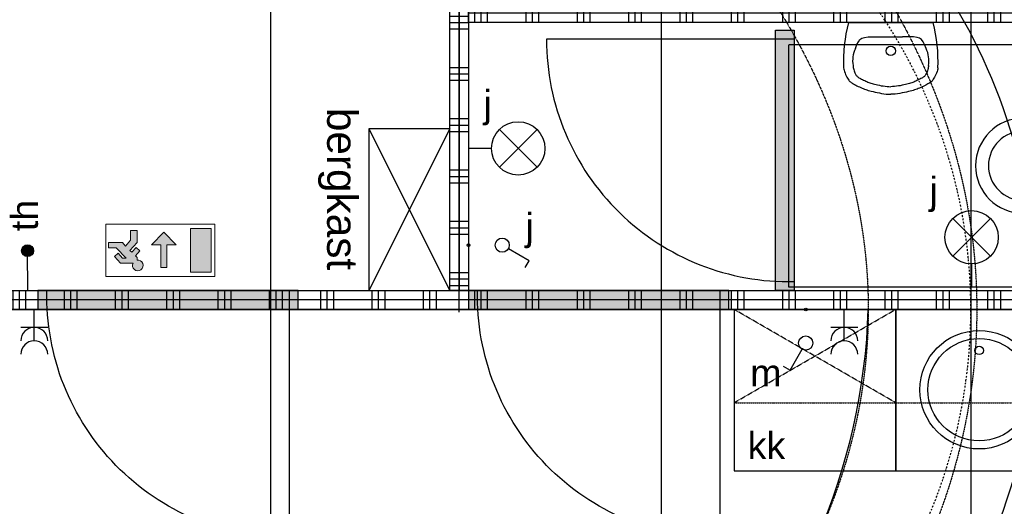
# Model space of a CAD drawing. Header units: metres. Extents: x 63115 to 703450, y -261936 to -53969.
# Tile 122 of 197: x 162500 to 166156, y -131142 to -129335. Entities that reach past the tile are written whole.
import ezdxf

# ---------------------------------------------------------------- set-up
doc = ezdxf.new("R2010")
doc.units = ezdxf.units.M
doc.linetypes.add('DASHDOT2', pattern=[12.7, 6.35, -3.175, 0, -3.175])
doc.linetypes.add('DASHED', pattern=[0.75, 0.5, -0.25])
doc.layers.get('0').update_dxf_attribs({"true_color": 0x83b7c5})
doc.layers.get('DEFPOINTS').update_dxf_attribs({"color": 6})
doc.layers.add('_00_GO', color=7, linetype='Continuous', true_color=0x36c9b3, transparency=0.8)
doc.layers.add('_00_VO', color=7, linetype='Continuous', true_color=0x3c40c3, transparency=0.8)
for name, color, linetype in [('_01-STRAMIENEN', 253, 'DASHDOT2'), ('_02-SECTION', 2, 'Continuous'), ('_02-section-thick', 3, 'Continuous'), ('_03-PROJECTION', 1, 'Continuous'), ('_04-HIDDEN', 7, 'DASHED'), ('_07-SYMBOLS', 8, 'Continuous'), ('_07Brandveiligheid', 8, 'Continuous'), ('_07Electra', 8, 'Continuous'), ('_07KeukenInrichting', 252, 'Continuous'), ('_09-HATCH', 7, 'Continuous'), ('_11-BLOCKS', 7, 'Continuous'), ('_13 natte ruimten', 253, 'Continuous'), ('_13-HUURDERS', 251, 'Continuous')]:
    doc.layers.add(name, color=color, linetype=linetype)
doc.layers.add('_01Hulplijnen', color=6, linetype='Continuous', plot=False)
doc.styles.add('NIO 1_50 klein', font='arial.ttf', dxfattribs={"height": 100})
pattern_1 = [(90, (1354.21, -1530.98), (-190.5, 1e-14), []), (90, (1330.4, -1530.98), (-190.5, 1e-14), []), (90, (1306.59, -1530.98), (-190.5, 1e-14), [])]

# ---------------------------------------------------------------- blocks, each defined once
blk = doc.blocks.new('*U244')
at = {"layer": '_01-STRAMIENEN'}
for points in [[(2500, 5487.4), (2500, -4768.6)], [(3950, 5487.4), (3950, -4768.6)], [(5100, 5487.4), (5100, -4768.6)], [(-7899.8, 0), (6883.2, 0)]]:
    blk.add_lwpolyline(points, dxfattribs=at)
blk.add_lwpolyline([(-5100, 0, 0.145418), (-4780.8, -1074.2, 0.10717), (-3648.9, -2193.2, 0.077335), (-2072, -2881.9, 0.064439), (0, -3150, 0.064439), (2072, -2881.9, 0.077335), (3648.9, -2193.2, 0.10717), (4780.8, -1074.2, 0.145418), (5100, 0, 0.145418), (4780.8, 1074.2, 0.10717), (3648.9, 2193.2, 0.077335), (2072, 2881.9, 0.064439), (0, 3150, 0.064439), (-2072, 2881.9, 0.077335), (-3648.9, 2193.2, 0.10717), (-4780.8, 1074.2, 0.145418)], format="xyb", close=True, dxfattribs=at)
at = {"layer": '_01Hulplijnen'}
for points in [[(2500, 5487.4), (2500, -4768.6)], [(3950, 5487.4), (3950, -4768.6)], [(5100, 5487.4), (5100, -4768.6)], [(-7899.8, 0), (6883.2, 0)]]:
    blk.add_lwpolyline(points, dxfattribs=at)
blk.add_lwpolyline([(-5350, 0, 0.145418), (-4990.3, -1210.7, 0.10717), (-3783, -2404.2, 0.077335), (-2135.6, -3123.6, 0.064439), (0, -3400, 0.064439), (2135.6, -3123.6, 0.077335), (3783, -2404.2, 0.10717), (4990.3, -1210.7, 0.145418), (5350, 0, 0.145418), (4990.3, 1210.7, 0.10717), (3783, 2404.2, 0.077335), (2135.6, 3123.6, 0.064439), (0, 3400, 0.064439), (-2135.6, 3123.6, 0.077335), (-3783, 2404.2, 0.10717), (-4990.3, 1210.7, 0.145418)], format="xyb", close=True, dxfattribs=at)
blk = doc.blocks.new('*U100')
at = {"layer": '_09-HATCH'}
h = blk.add_hatch(dxfattribs=at)
h.set_pattern_fill('PLAST', color=256, scale=30, angle=90, style=0)
h.set_pattern_definition(pattern_1)
h.paths.add_polyline_path([(-2463.8, 0), (744.1, 0), (744.1, 70), (-2463.8, 70)])
at = {"layer": '_01Hulplijnen'}
blk.add_line((-2463.8, 35), (744.1, 35), dxfattribs=at)
at = {"layer": '_02-SECTION'}
blk.add_lwpolyline([(-2463.8, 0), (744.1, 0), (744.1, 70), (-2463.8, 70)], close=True, dxfattribs=at)
blk = doc.blocks.new('door')
h = blk.add_hatch(color=255)
h.dxf.hatch_style = 1
h.paths.add_polyline_path([(45, 966.5), (45, 0), (-25, 0), (-25, 966.5)])
at = {"layer": '_03-PROJECTION'}
blk.add_lwpolyline([(45, 966.5), (45, 0), (-25, 0), (-25, 966.5)], close=True, dxfattribs=at)
at = {"layer": '_13 natte ruimten', "color": 1}
blk.add_lwpolyline([(45, 933.2), (-875, 933.2, 0.420738), (45, 33.4, 0)], format="xyb", dxfattribs=at)
blk = doc.blocks.new('*U63')
at = {"layer": '_09-HATCH'}
h = blk.add_hatch(dxfattribs=at)
h.set_pattern_fill('PLAST', color=256, scale=30, angle=90, style=0)
h.set_pattern_definition(pattern_1)
h.paths.add_polyline_path([(-3967.9, 0), (744.1, 0), (744.1, 70), (-3967.9, 70)])
at = {"layer": '_01Hulplijnen'}
blk.add_line((-3967.9, 35), (744.1, 35), dxfattribs=at)
at = {"layer": '_02-SECTION'}
blk.add_lwpolyline([(-3967.9, 0), (744.1, 0), (744.1, 70), (-3967.9, 70)], close=True, dxfattribs=at)
blk = doc.blocks.new('bidet-t01')
at = {"layer": '_11-BLOCKS', "color": 252}
for p, q in [((-176.4, 168.8), (-176.4, 329.6)), ((-128.6, 171.7), (-128.6, 329.6)), ((129.2, 329.6), (129.2, 171.8)), ((176.9, 329.6), (176.9, 168.9)), ((-140.5, 26.7), (-175.6, 162.5)), ((-102.5, 96.7), (-128.6, 171.7)), ((129.2, 171.8), (102.6, 96.6)), ((176.1, 162.4), (140.5, 26.7)), ((78.6, 79.7), (-78.5, 79.7)), ((105.6, 0), (-105.6, 0))]:
    blk.add_line(p, q, dxfattribs=at)
blk.add_circle((-3, 135.8), 37.2, dxfattribs=at)
for centre, radius, start, end in [((0.9, 329.6), 177.3, 90.1953, 180), ((-0.3, 329.6), 177.3, 360, 89.8047), ((0.9, 329.6), 129.5, 90.2674, 180), ((-0.3, 329.6), 129.5, 360, 89.7326), ((-151, 168.8), 25.4, 180, 194.509), ((151.5, 168.9), 25.4, 345.2874, 0), ((-78.5, 105.1), 25.4, 199.2226, 270), ((78.6, 105.1), 25.4, 270, 340.5208), ((-105.6, 36.1), 36.1, 195.0001, 269.9999), ((105.6, 36.1), 36.1, 270.0001, 344.9999)]:
    blk.add_arc(centre, radius, start, end, dxfattribs=at)
blk = doc.blocks.new('w.c.+h')
at = {"layer": '_11-BLOCKS', "color": 252, "linetype": 'Continuous', "rotation": 1.483073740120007}
blk.add_blockref('bidet-t01', (0, 0), dxfattribs=at)
blk = doc.blocks.new('toilet 900x1200')
at = {"layer": '_04-HIDDEN', "color": 254, "elevation": 0}
blk.add_lwpolyline([(-450, 0), (450, 0), (450, 1200), (-450, 1200)], close=True, dxfattribs=at)
at = {"layer": '_11-BLOCKS', "ltscale": 0.8, "xscale": -1, "rotation": 1.483073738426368}
blk.add_blockref('w.c.+h', (0, 0, 0), dxfattribs=at)
blk = doc.blocks.new('fonteintje')
at = {"layer": '_13-HUURDERS'}
for p, q in [((-225, 0), (225, 0)), ((-62.5, -75), (62.5, -75))]:
    blk.add_line(p, q, dxfattribs=at)
for points in [[(-187.5, -137.5), (-179.1, -116.9), (-171.5, -101.4), (-163.3, -90.3), (-153.1, -82.8), (-139.4, -78.3), (-120.7, -76), (-95.6, -75.1), (-62.5, -75)], [(187.5, -137.5), (179.1, -116.9), (171.5, -101.4), (163.3, -90.3), (153.1, -82.8), (139.4, -78.3), (120.7, -76), (95.6, -75.1), (62.5, -75)], [(-250, -240), (-249.4, -246.1), (-247.9, -252.8), (-245.6, -260), (-242.7, -267.5), (-239.3, -275), (-235.8, -282.2), (-232.2, -288.9), (-228.7, -295), (-225.6, -300.2), (-222.7, -304.6), (-219.9, -308.3), (-217, -311.6), (-214, -314.5), (-210.6, -317.1), (-206.9, -319.8), (-202.5, -322.5), (-197.5, -325.4), (-191.9, -328.5), (-185.8, -331.7), (-179.4, -335), (-172.7, -338.3), (-165.9, -341.5), (-159.2, -344.6), (-152.5, -347.5), (-146, -350.2), (-139.6, -352.7), (-133.1, -355.1), (-126.4, -357.3), (-119.3, -359.5), (-111.5, -361.7), (-103.1, -364), (-93.8, -366.2), (-83.4, -368.6), (-72.2, -371), (-60.5, -373.3), (-48.3, -375.5), (-35.9, -377.3), (-23.6, -378.7), (-11.6, -379.7), (0, -380)], [(-200, -227.5), (-199.7, -232.5), (-198.9, -237.8), (-197.7, -243.5), (-196.2, -249.2), (-194.5, -255), (-192.5, -260.5), (-190.5, -265.6), (-188.5, -270.2), (-186.6, -274.2), (-184.7, -277.6), (-182.7, -280.5), (-180.6, -283.1), (-178.2, -285.4), (-175.5, -287.6), (-172.4, -289.8), (-168.8, -292.1), (-164.6, -294.5), (-159.9, -297.1), (-154.8, -299.8), (-149.5, -302.5), (-143.9, -305.2), (-138.3, -307.9), (-132.6, -310.5), (-127.1, -312.9), (-121.7, -315.2), (-116.4, -317.3), (-111, -319.2), (-105.3, -321.1), (-99.4, -323), (-93, -324.8), (-85.9, -326.6), (-78.1, -328.5), (-69.5, -330.5), (-60.2, -332.5), (-50.4, -334.5), (-40.2, -336.2), (-29.9, -337.7), (-19.7, -338.9), (-9.6, -339.7), (0, -340)], [(200, -227.5), (199.7, -232.5), (198.9, -237.8), (197.7, -243.5), (196.2, -249.2), (194.5, -255), (192.5, -260.5), (190.5, -265.6), (188.5, -270.2), (186.6, -274.2), (184.7, -277.6), (182.7, -280.5), (180.6, -283.1), (178.2, -285.4), (175.5, -287.6), (172.4, -289.8), (168.8, -292.1), (164.6, -294.5), (159.9, -297.1), (154.8, -299.8), (149.5, -302.5), (143.9, -305.2), (138.3, -307.9), (132.6, -310.5), (127.1, -312.9), (121.7, -315.2), (116.4, -317.3), (111, -319.2), (105.3, -321.1), (99.4, -323), (93, -324.8), (85.9, -326.6), (78.1, -328.5), (69.5, -330.5), (60.2, -332.5), (50.4, -334.5), (40.2, -336.2), (29.9, -337.7), (19.7, -338.9), (9.6, -339.7), (0, -340)], [(250, -240), (249.4, -246.1), (247.9, -252.8), (245.6, -260), (242.7, -267.5), (239.3, -275), (235.8, -282.2), (232.2, -288.9), (228.8, -295), (225.6, -300.2), (222.7, -304.6), (219.9, -308.3), (217, -311.6), (214, -314.5), (210.6, -317.1), (206.9, -319.8), (202.5, -322.5), (197.5, -325.4), (191.9, -328.5), (185.8, -331.7), (179.4, -335), (172.7, -338.3), (165.9, -341.5), (159.2, -344.6), (152.5, -347.5), (146, -350.2), (139.6, -352.7), (133.1, -355.1), (126.4, -357.3), (119.3, -359.5), (111.5, -361.7), (103.1, -364), (93.8, -366.2), (83.4, -368.6), (72.2, -371), (60.5, -373.3), (48.3, -375.5), (35.9, -377.3), (23.6, -378.7), (11.6, -379.7), (0, -380)]]:
    blk.add_lwpolyline(points, dxfattribs=at)
blk.add_circle((0, -150), 25, dxfattribs=at)
for centre, radius, start, end in [((568.9, -204), 819.7, 165.589, 182.5172), ((-568.9, -204), 819.7, 357.4828, 14.411), ((-54.2, -201.9), 148.1, 154.2243, 189.961), ((54.2, -201.9), 148.1, 350.0389, 25.7757)]:
    blk.add_arc(centre, radius, start, end, dxfattribs=at)
blk = doc.blocks.new('*U101')
at = {"layer": '_09-HATCH'}
h = blk.add_hatch(dxfattribs=at)
h.set_pattern_fill('PLAST', color=256, scale=30, angle=90, style=0)
h.set_pattern_definition(pattern_1)
h.paths.add_polyline_path([(-1849.8, 0), (744.1, 0), (744.1, 70), (-1849.8, 70)])
at = {"layer": '_01Hulplijnen'}
blk.add_line((-1849.8, 35), (744.1, 35), dxfattribs=at)
at = {"layer": '_02-SECTION'}
blk.add_lwpolyline([(-1849.8, 0), (744.1, 0), (744.1, 70), (-1849.8, 70)], close=True, dxfattribs=at)
blk = doc.blocks.new('*U126')
at = {"layer": '_07-SYMBOLS', "lineweight": 13, "ltscale": 20}
h = blk.add_hatch(color=253, dxfattribs=at)
h.dxf.hatch_style = 1
h.paths.add_polyline_path([(28.4, -32.2), (181.7, -32.2), (181.7, -356.3), (28.4, -356.3)])
h = blk.add_hatch(color=253, dxfattribs=at)
h.dxf.hatch_style = 1
h.paths.add_polyline_path([(357.6, -68.5), (357.6, -234.8), (288.3, -234.8), (380.4, -330), (470.7, -234.8), (401.4, -234.8), (401.4, -68.5)])
h = blk.add_hatch(color=253, dxfattribs=at)
h.dxf.hatch_style = 1
edge = h.paths.add_edge_path()
edge.add_line((576.9, -122.7), (576.9, -141.3))
edge.add_line((576.9, -141.3), (590.7, -153.7))
edge.add_line((590.7, -153.7), (557.6, -190.8))
edge.add_line((557.6, -190.8), (585.7, -215.9))
edge.add_line((585.7, -215.9), (617.3, -180.6))
edge.add_line((617.3, -180.6), (631.8, -193.6))
edge.add_line((631.8, -193.6), (577.6, -254.2))
edge.add_line((577.6, -254.2), (577.6, -343))
edge.add_line((577.6, -343), (625.8, -343))
edge.add_line((625.8, -343), (625.8, -269.3))
edge.add_line((625.8, -269.3), (663, -226.6))
edge.add_line((663, -226.6), (686.8, -252.8))
edge.add_line((686.8, -252.8), (789.1, -252.8))
edge.add_line((789.1, -252.8), (789.1, -214.4))
edge.add_line((789.1, -214.4), (734.1, -214.4))
edge.add_line((734.1, -214.4), (659.4, -136.8))
edge.add_line((659.4, -136.8), (685.7, -136.8))
edge.add_line((685.7, -136.8), (718.4, -173))
edge.add_line((718.4, -173), (745.6, -148.4))
edge.add_line((745.6, -148.4), (702, -100.1))
edge.add_line((702, -100.1), (608.1, -100.1))
edge.add_arc((572.1, -83.2), 39.7, 334.86199, 636.86444)
at = {"layer": '_07-SYMBOLS', "color": 253, "lineweight": 13, "ltscale": 20}
for points in [[(0, 0), (809.4, 0), (809.4, -389.1), (0, -389.1)], [(28.4, -32.2), (181.7, -32.2), (181.7, -356.3), (28.4, -356.3)]]:
    blk.add_lwpolyline(points, close=True, dxfattribs=at)
blk.add_lwpolyline([(357.6, -68.5), (357.6, -234.8), (288.3, -234.8), (380.4, -330), (470.7, -234.8), (401.4, -234.8), (401.4, -68.5), (357.6, -68.5)], dxfattribs=at)
blk.add_lwpolyline([(576.9, -122.7), (576.9, -141.3), (590.7, -153.7), (557.6, -190.8), (585.7, -215.9), (617.3, -180.6), (631.8, -193.6), (577.6, -254.2), (577.6, -343), (625.8, -343), (625.8, -269.3), (663, -226.6), (686.8, -252.8), (789.1, -252.8), (789.1, -214.4), (734.1, -214.4), (659.4, -136.8), (685.7, -136.8), (718.4, -173), (745.6, -148.4), (702, -100.1), (608.1, -100.1, 3.866884)], format="xyb", close=True, dxfattribs=at)
blk = doc.blocks.new('069 schakelaar enkel')
blk.add_lwpolyline([(83.3, 210.3), (57.7, 225), (13.2, 147.8)])
blk.add_circle((0, 125), 26.3)
at = {"layer": 'DEFPOINTS'}
blk.add_circle((0, 0), 5, dxfattribs=at)
blk = doc.blocks.new('069 wcd dubbel')
for points in [[(0, 116.7), (0, 0)], [(-50, 66.7), (50, 66.7)]]:
    blk.add_lwpolyline(points)
for centre in [(0, 166.7), (0, 116.7)]:
    blk.add_arc(centre, 50, 180, 0)
blk = doc.blocks.new('069 lichtpunt wand')
for points in [[(-70, 254.5), (70, 114.5)], [(70, 254.5), (-70, 114.5)], [(0, 85.5), (0, 0)]]:
    blk.add_lwpolyline(points)
blk.add_circle((0, 184.5), 99)
blk = doc.blocks.new('spoelbak_380')
at = {"layer": '_07KeukenInrichting'}
for centre, radius in [((0, 0), 220), ((0, 0), 190), ((0, 146.2), 15.9)]:
    blk.add_circle(centre, radius, dxfattribs=at)
blk = doc.blocks.new('069_thermostaat')
at = {"layer": '_07Electra'}
h = blk.add_hatch(color=256, dxfattribs=at)
edge = h.paths.add_edge_path()
edge.add_arc((148.1, 0), 22.2, 0, 360)
blk.add_lwpolyline([(0, 0), (148.1, 0)], dxfattribs=at)
blk.add_circle((148.1, 0), 22.2, dxfattribs=at)
at = {"layer": '_07Electra', "insert": (220.6, 61.5), "char_height": 100, "width": 344.415, "attachment_point": 1, "style": 'NIO 1_50 klein'}
blk.add_mtext('th', dxfattribs=at)

msp = doc.modelspace()

# ---------------------------------------------------------------- linework, layer by layer
at = {"layer": '_00_GO'}
for points in [[(164166.8, -129345.6), (164166.8, -130340.6), (166824.4, -130340.6, 0.101826), (166584.3, -129345.6)], [(160930.8, -133135.3), (163213.7, -132855.4), (164081.8, -132635.6), (165014.2, -132263.3), (164969.3, -132162.8), (165899, -131773.7), (166331.2, -131922.2, 0.150859), (166825.4, -130410.6), (162201, -130410.6), (159662.6, -130410.6), (155038.3, -130410.6, 0.152713), (155535, -131921.3), (155964.6, -131773.7), (156894.3, -132162.8), (156849.5, -132263.1), (157781.8, -132635.6), (158648, -132854.8)]]:
    msp.add_lwpolyline(points, format="xyb", close=True, dxfattribs=at)
at = {"layer": '_00_VO'}
for points in [[(161531.8, -127418.5), (161531.8, -128388.3), (162281.2, -130340.6), (164096.8, -130340.6), (164096.8, -128173, 0.054741), (163012.8, -127703.2, 0.030749), (162231.8, -127510.8, 0.024836)], [(160931.8, -133135.2), (163213.7, -132855.4), (164081.8, -132635.6, 0.080579), (164808.8, -132139.5), (164966.5, -131975.3, 0.193751), (165651, -130410.6), (162201, -130410.6), (159662.6, -130410.6), (156212.9, -130410.6, 0.260303), (157727.2, -132634.6), (158181.8, -132738.6), (158659.3, -132857.1)]]:
    msp.add_lwpolyline(points, format="xyb", close=True, dxfattribs=at)
at = {"layer": '_01Hulplijnen'}
msp.add_lwpolyline([(164131.8, -130420.6), (164131.8, -127883.2)], dxfattribs=at)
at = {"layer": '_02-section-thick'}
for points, knots in [([(166931.2, -131376.9), (166951.1, -131326.8), (166969.5, -131276.2), (167011.4, -131149.6), (167033.1, -131073), (167069.6, -130917.6), (167084.4, -130838.9), (167106.6, -130679.7), (167113.9, -130599.2), (167120.9, -130436.9), (167120.4, -130355.1), (167111.4, -130190.6), (167102.8, -130107.8), (167077.3, -129942), (167060.3, -129858.8), (167017.8, -129692.7), (166992.3, -129609.6), (166932.6, -129444.1), (166898.5, -129361.7), (166821.7, -129198), (166779.1, -129116.8), (166685.3, -128956), (166634.3, -128876.4), (166524.1, -128719.5), (166465, -128642.2), (166338.9, -128490.2), (166272.1, -128415.6), (166131.1, -128269.5), (166057, -128198.1), (165902.1, -128058.8), (165821.4, -127990.9), (165653.8, -127859.2), (165567, -127795.3), (165388, -127671.7), (165295.9, -127612), (165107, -127497.2), (165010.2, -127442), (164812.9, -127336.2), (164712.3, -127285.7), (164508, -127189.4), (164404.3, -127143.6), (164194.6, -127056.8), (164088.6, -127015.8), (163875, -126938.7), (163767.4, -126902.4), (163615.1, -126854.7), (163570.7, -126841.3), (163526.3, -126828.2)], [4.158918, 4.158918, 4.158918, 4.158918, 4.201538, 4.201538, 4.264288, 4.264288, 4.327038, 4.327038, 4.389787, 4.389787, 4.452537, 4.452537, 4.515287, 4.515287, 4.578037, 4.578037, 4.640787, 4.640787, 4.703537, 4.703537, 4.766287, 4.766287, 4.829037, 4.829037, 4.891786, 4.891786, 4.954536, 4.954536, 5.017286, 5.017286, 5.080036, 5.080036, 5.142786, 5.142786, 5.205536, 5.205536, 5.268286, 5.268286, 5.331036, 5.331036, 5.393785, 5.393785, 5.456535, 5.456535, 5.519285, 5.519285, 5.544983, 5.544983, 5.544983, 5.544983]), ([(166838.3, -131340.1), (166857.8, -131290.7), (166876, -131240.7), (166918.2, -131112.5), (166940.2, -131033.5), (166976.6, -130873.4), (166990.9, -130792.3), (167011.3, -130628.2), (167017.4, -130545.3), (167020.9, -130378.1), (167018.4, -130293.9), (167004.2, -130124.4), (166992.6, -130039.2), (166960.1, -129868.5), (166939.2, -129783), (166892.2, -129626.5), (166867.7, -129555.6), (166811.9, -129414.3), (166780.7, -129343.8), (166711.8, -129203.8), (166674.1, -129134.1), (166592.1, -128996.1), (166547.9, -128927.6), (166453.1, -128792.2), (166402.6, -128725.3), (166295.5, -128593.4), (166238.9, -128528.4), (166119.9, -128400.6), (166057.5, -128337.8), (165927.3, -128214.7), (165859.5, -128154.5), (165718.8, -128036.8), (165646, -127979.3), (165495.8, -127867.6), (165418.4, -127813.2), (165259.6, -127707.7), (165178.2, -127656.7), (165011.7, -127557.9), (164926.7, -127510.3), (164753.7, -127418.6), (164665.7, -127374.5), (164487.2, -127290), (164396.7, -127249.6), (164213.7, -127172.4), (164121.2, -127135.7), (163934.8, -127065.9), (163840.9, -127032.9), (163668.1, -126975.8), (163589.4, -126951.2), (163510.5, -126927.8)], [4.158918, 4.158918, 4.158918, 4.158918, 4.202497, 4.202497, 4.269578, 4.269578, 4.336658, 4.336658, 4.403739, 4.403739, 4.47082, 4.47082, 4.5379, 4.5379, 4.604981, 4.604981, 4.660688, 4.660688, 4.716395, 4.716395, 4.772102, 4.772102, 4.827809, 4.827809, 4.883516, 4.883516, 4.939223, 4.939223, 4.99493, 4.99493, 5.050637, 5.050637, 5.106344, 5.106344, 5.162051, 5.162051, 5.217758, 5.217758, 5.273465, 5.273465, 5.329172, 5.329172, 5.384879, 5.384879, 5.440586, 5.440586, 5.496293, 5.496293, 5.542549, 5.542549, 5.542549, 5.542549])]:
    msp.add_open_spline(points, degree=3, knots=knots, dxfattribs=at)
at = {"layer": '_03-PROJECTION'}
msp.add_ellipse((160931.8, -130410.6), major_axis=(-6500, 0), ratio=0.638462, start_param=5.35272, end_param=10.194284, dxfattribs=at)
at = {"layer": '_04-HIDDEN', "ltscale": 2}
for centre, major_axis, ratio in [((160932.1, -130410.6), (-5121.8, 0), 0.639243), ((160931.9, -130410.6), (-4719, 0), 0.639228)]:
    msp.add_ellipse(centre, major_axis=major_axis, ratio=ratio, dxfattribs=at)
at = {"layer": '_07KeukenInrichting', "color": 253}
msp.add_lwpolyline([(164096.8, -130340.6), (164096.8, -129740.6), (163796.8, -129740.6), (163796.8, -130340.6)], close=True, dxfattribs=at)
msp.add_lwpolyline([(163796.8, -129740.6), (164096.8, -130340.6), (164096.8, -129740.6), (163796.8, -130340.6)], dxfattribs=at)
at = {"layer": '_07KeukenInrichting'}
for points in [[(165153, -131010.6), (165753, -131010.6), (165753, -130410.6), (165153, -130410.6)], [(165753, -131010.6), (166353, -131010.6), (166353, -130410.6), (165753, -130410.6)]]:
    msp.add_lwpolyline(points, close=True, dxfattribs=at)
at = {"layer": '_07KeukenInrichting', "linetype": 'DASHED', "ltscale": 2}
msp.add_lwpolyline([(165153, -130757.1), (165753, -130757.1), (165753, -130410.6), (165153, -130410.6)], close=True, dxfattribs=at)
for points in [[(165153, -130757.1), (165753, -130410.6)], [(165753, -130757.1), (165153, -130410.6)], [(165753, -130757.1), (166994.7, -130757.7)]]:
    msp.add_lwpolyline(points, dxfattribs=at)

# ---------------------------------------------------------------- block references
at = {"xscale": 0.7, "yscale": 0.7}
msp.add_blockref('fonteintje', (165734.5, -129345.6), dxfattribs=at)
at = {"xscale": 0.5, "yscale": 0.5, "zscale": 0.5, "rotation": 180}
msp.add_blockref('*U126', (163225.1, -130288.7), dxfattribs=at)
msp.add_blockref('spoelbak_380', (166062.5, -130708.9))
at = {"layer": '_03-PROJECTION'}
for name, p in [('*U244', (160931.8, -130410.6)), ('door', (165331.1, -130340.6))]:
    msp.add_blockref(name, p, dxfattribs=at)
at = {"layer": '_03-PROJECTION', "xscale": -1}
for name, p, rotation in [('*U100', (164166.8, -129596.5), 90), ('toilet 900x1200', (166556.1, -129877.4, 0), 90), ('door', (162568, -130385.6), 270), ('door', (164166.8, -130385.6), 270)]:
    msp.add_blockref(name, p, dxfattribs=dict(at, rotation=rotation))
for name, p in [('*U101', (164910.9, -129345.6)), ('*U63', (163052.2, -130410.6))]:
    msp.add_blockref(name, p, dxfattribs=at)
at = {"layer": '_07Electra'}
for name, p, rotation in [('069 lichtpunt wand', (164166.8, -129812.8), 270), ('069_thermostaat', (162530.1, -130340.6), 90.11585034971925), ('069 schakelaar enkel', (164166.8, -130172.1), 270), ('069 wcd dubbel', (162554.3, -130410.6), 180), ('069 schakelaar enkel', (165418.8, -130410.6), 180), ('069 wcd dubbel', (165561.8, -130410.6), 180)]:
    msp.add_blockref(name, p, dxfattribs=dict(at, rotation=rotation))
msp.add_blockref('069 lichtpunt wand', (166034.6, -130327.4), dxfattribs=at)

# ---------------------------------------------------------------- texts
at = {"layer": '_07Brandveiligheid', "insert": (160187.3, -129468.2), "char_height": 300, "attachment_point": 1}
msp.add_mtext_dynamic_manual_height_columns('\\pi9.7212;{\\fArial|b0|i0|c0|p34;\\H0.375x;installaties boven trap\\P\\pi387.2;zie dsn AA}', width=1522.844, gutter_width=1, heights=[0], dxfattribs=at)
at = {"layer": '_07Electra', "char_height": 100, "attachment_point": 1, "style": 'NIO 1_50 klein'}
for s, insert in [('j', (164222.6, -129596.8)), ('j', (165877.8, -129918.8)), ('j', (164377.8, -130053.3)), ('m', (165212.7, -130596.5)), ('kk', (165203.1, -130866.6))]:
    msp.add_mtext_dynamic_manual_height_columns(s, width=117.747, gutter_width=1, heights=[0], dxfattribs=dict(at, insert=insert))
at = {"layer": '_07KeukenInrichting', "color": 253, "insert": (163754.3, -129662.2), "char_height": 300, "attachment_point": 1, "rotation": 270}
msp.add_mtext_dynamic_manual_height_columns('{\\fArial|b0|i0|c0|p34;\\H0.375x;bergkast}', width=1632.927, gutter_width=1, heights=[0], dxfattribs=at)

doc.saveas('drawing.dxf')
